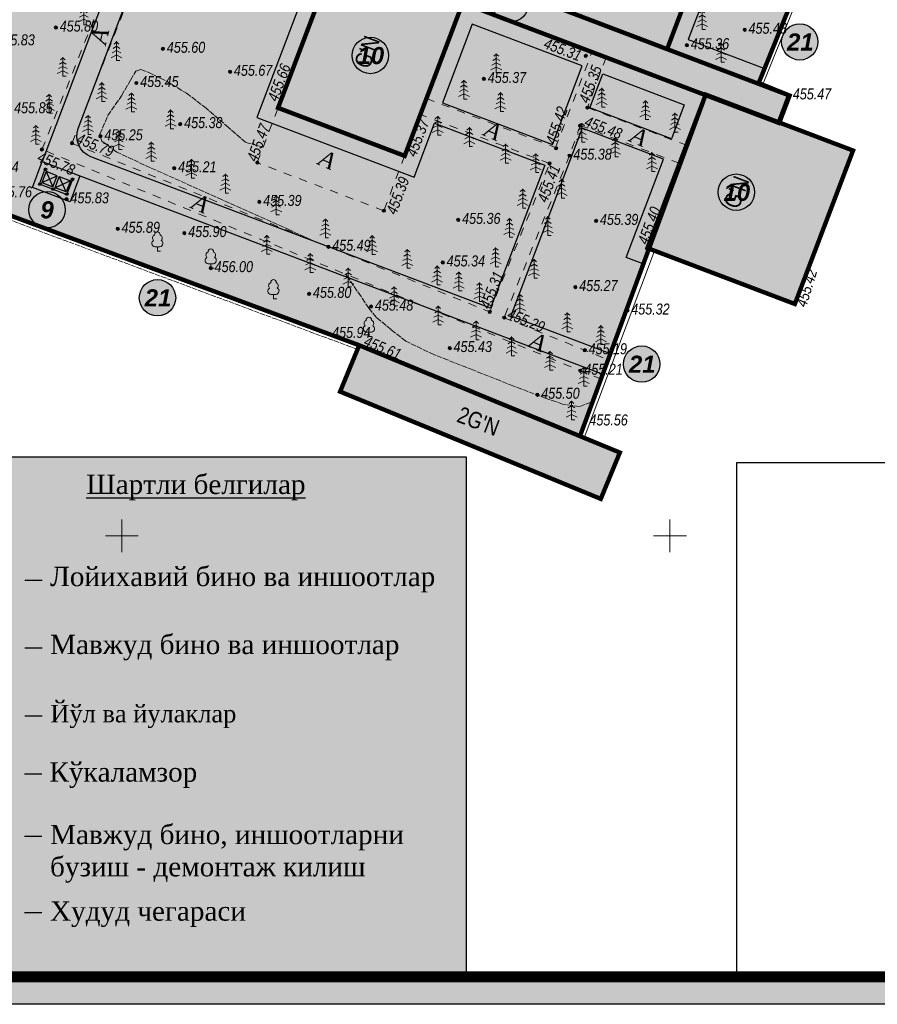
# Model space of a CAD drawing. Extents: x 398198 to 398512, y 4213857 to 4214102.
# Tile 1 of 27: x 398241 to 398319, y 4213857 to 4213947. Entities that reach past the tile are written whole.
import ezdxf
from ezdxf.enums import TextEntityAlignment as Align

# ---------------------------------------------------------------- set-up
doc = ezdxf.new("R2010")
doc.units = 0
doc.header["$LTSCALE"] = 0.5
doc.header["$MEASUREMENT"] = 0
for name, pattern in [('Build_Contour_Notresid_m1', [1, 1, 0]), ('Fence_Stone_Contour_Mr1m_m1', [1, 1, 0]), ('Footway_NotBorder_Line_m1', [3, 1.5, -1.5]), ('Relef_Horizontal_Basic_m1', [1, 1, 0]), ('ГОСТ 2.303 6', [12, 8, -1.5, 1, -1.5]), ('Штриховая', [564.4444465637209, 282.22222328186, -282.222223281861])]:
    doc.linetypes.add(name, pattern=pattern)
for name, color, linetype, lineweight in [('.', 7, 'Continuous', 15), ('_Размеры', 187, 'Continuous', 13), ('Yozuvlar', 250, 'Continuous', 18)]:
    doc.layers.add(name, color=color, linetype=linetype, lineweight=lineweight)
for name, color, linetype, lineweight, true_color in [('AUTO#_ROADS_EXIST_L', 7, 'Continuous', 15, 0x000000), ('AUTO#_ROADS_MTRAL_T', 7, 'Continuous', 15, 0x000000), ('GREEN_VGTAT_SRVEY_B', 7, 'Continuous', 15, 0x000000)]:
    doc.layers.add(name, color=color, linetype=linetype, lineweight=lineweight, true_color=true_color)
doc.layers.add('Bino', color=7, linetype='Continuous')
doc.layers.add('TREE', color=74, linetype='Continuous')
for name, color, linetype, true_color in [('BUILD_NORES_CNTUR_P', 7, 'Continuous', 0x000000), ('BUILD_NORES_TITLE_T', 7, 'Continuous', 0x000000), ('FENCE_GRDRL_#####_L', 7, 'Continuous', 0x000000), ('GEODS_POINT_GRID#_B', 7, 'Continuous', 0x000000), ('RELEF_HRZNT_BASIC_L', 7, 'Continuous', 0x000000), ('RELEF_POINT_PICKT_B', 7, 'Continuous', 0x000000), ('RELEF_POINT_PICKT_T', 7, 'Continuous', 0x000000)]:
    doc.layers.add(name, color=color, linetype=linetype, true_color=true_color)
doc.styles.add('MtXpl_Times_New_Roma', font='times.ttf')
doc.styles.add('БМ-431 (Times New Roman К)', font='timesi.ttf', dxfattribs={"height": 1})
doc.styles.add('Д-431 (Arial Narrow К)', font='ARIALNI.TTF', dxfattribs={"height": 1})
doc.styles.add('Р-131 (Arial Narrow)', font='ARIALN.TTF', dxfattribs={"height": 1})
doc.linetypes.add('Fence_Stone_Mr1m_08_m1', pattern='A,8,[1,Topography.shx,S=0.8,R=90,X=0,Y=0],0', length=8)
picture_1 = doc.add_image_def('image1.png', size_in_pixel=(2517, 1145))
pattern_1 = [(12.94967521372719, (0, 0), (0.225141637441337, 0.3595987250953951), [0.15, -0.4499999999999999]), (102.9496752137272, (0.08989968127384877, -0.05628540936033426), (-0.359598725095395, 0.225141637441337), [0.15, -0.4499999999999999])]

# ---------------------------------------------------------------- blocks, each defined once
blk = doc.blocks.new('GreenBroadleaf_m1')
at = {"layer": 'GREEN_VGTAT_SRVEY_B', "linetype": 'Continuous', "lineweight": 13, "true_color": 0xfffffe}
h = blk.add_hatch(color=7, dxfattribs=at)
h.dxf.hatch_style = 1
edge = h.paths.add_edge_path()
edge.add_line((-0.4761904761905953, 0.7999999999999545), (0.4761904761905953, 0.7999999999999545))
edge.add_arc((0.406312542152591, 1.407963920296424), 0.6119665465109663, 276.5566696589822, 421.5804886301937)
edge.add_arc((0.2768548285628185, 2.37654374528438), 0.601836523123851, 314.3499425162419, 428.7547873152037)
edge.add_arc((-0.0025463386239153, 2.998763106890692), 0.5012433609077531, 352.9771317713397, 449.7089336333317)
edge.add_arc((0.0025463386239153, 2.998763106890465), 0.5012433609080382, 90.29106636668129, 187.0228682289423)
edge.add_arc((-0.2768548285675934, 2.37654374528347), 0.60183652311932, 111.2452126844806, 225.6500574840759)
edge.add_arc((-0.4063125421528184, 1.407963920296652), 0.6119665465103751, 118.41951136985, 263.4433303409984)
at = {"layer": 'GREEN_VGTAT_SRVEY_B', "color": 18, "linetype": 'Continuous', "lineweight": 13, "true_color": 0x000000}
blk.add_line((-0.4761904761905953, 0.7999999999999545), (0.4761904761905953, 0.7999999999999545), dxfattribs=at)
blk.add_lwpolyline([(0, 0.7999999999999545), (0, 0), (0.6000000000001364, 0)], dxfattribs=at)
for centre, radius, start, end in [((-0.4063125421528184, 1.407963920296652), 0.6119665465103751, 118.41951136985, 263.4433303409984), ((-0.2768548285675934, 2.37654374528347), 0.60183652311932, 111.2452126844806, 225.6500574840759), ((0.0025463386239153, 2.998763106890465), 0.5012433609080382, 90.29106636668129, 187.0228682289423), ((-0.0025463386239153, 2.998763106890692), 0.5012433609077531, 352.9771317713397, 89.7089336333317), ((0.406312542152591, 1.407963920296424), 0.6119665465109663, 276.5566696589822, 61.58048863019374), ((0.2768548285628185, 2.37654374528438), 0.601836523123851, 314.3499425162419, 68.75478731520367)]:
    blk.add_arc(centre, radius, start, end, dxfattribs=at)
blk = doc.blocks.new('GreenSpruce_m1')
at = {"layer": 'GREEN_VGTAT_SRVEY_B', "color": 18, "linetype": 'Continuous', "lineweight": 13, "true_color": 0x000000, "flags": 128}
for points in [[(-0.8000000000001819, 1.400000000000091), (0, 1.800000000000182), (0.8000000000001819, 1.400000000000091)], [(-0.62222222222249, 2.200000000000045), (0, 2.600000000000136), (0.62222222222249, 2.200000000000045)], [(-0.4444444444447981, 3.000000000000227), (0, 3.400000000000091), (0.4444444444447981, 3.000000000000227)], [(0, 3.5), (0, 0), (0.5999999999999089, 0)], [(-1, 0.5), (0, 1), (1, 0.5)]]:
    blk.add_lwpolyline(points, dxfattribs=at)
blk = doc.blocks.new('CrossCoord_m1')
at = {"layer": 'GEODS_POINT_GRID#_B', "color": 3, "lineweight": 20, "true_color": 0x00ff00, "flags": 128}
for points in [[(0, 3), (0, -3)], [(-3, 0), (3, 0)]]:
    blk.add_lwpolyline(points, dxfattribs=at)
blk = doc.blocks.new('PointHight_m1')
at = {"layer": 'RELEF_POINT_PICKT_B', "linetype": 'Continuous', "lineweight": 15, "true_color": 0x000000}
h = blk.add_hatch(color=18, dxfattribs=at)
edge = h.paths.add_edge_path()
edge.add_arc((8.94147e-11, 2.024967e-10), 0.3, 0, 360)
at = {"layer": 'RELEF_POINT_PICKT_B', "color": 18, "linetype": 'Continuous', "lineweight": 15, "true_color": 0x000000}
blk.add_circle((8.94147e-11, 2.024967e-10), 0.3, dxfattribs=at)
blk.add_point((8.94147e-11, 2.024967e-10), dxfattribs=at)
blk = doc.blocks.new('wdqwqwwq')
at = {"layer": 'AUTO#_ROADS_EXIST_L', "color": 18, "linetype": 'Footway_NotBorder_Line_m1', "lineweight": 15, "true_color": 0x000000}
for points, elevation in [([(398293.7512164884, 4213914.284584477), (398242.71, 4213935.260001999), (398260.5300000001, 4213979.879997), (398261.8613283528, 4213983.54934047)], 455.213), ([(398275.7967601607, 4213934.667715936), (398275.7967601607, 4213934.667715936), (398273.9, 4213929.669998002), (398262.3532398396, 4213934.052285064), (398264.2500000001, 4213939.050003)], 455.3869999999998)]:
    blk.add_lwpolyline(points, dxfattribs=dict(at, elevation=elevation))
for points in [[(398256.669208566, 4213964.509025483), (398245.45, 4213935.820000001), (398283.5557223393, 4213920.440864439), (398289.02, 4213933.980003), (398277.233479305, 4213938.45328524), (398277.7819100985, 4213939.898329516), (398289.5684307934, 4213935.425047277), (398292.8749251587, 4213944.137232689)], [(398294.1724857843, 4213943.644775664), (398292.47, 4213939.070000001), (398301.5096515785, 4213935.639223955)], [(398300.8858169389, 4213933.995500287), (398291.81, 4213937.440002), (398290.8400000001, 4213934.690002), (398290.8400000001, 4213934.690002)], [(398290.8400000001, 4213934.690002), (398284.8743819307, 4213919.908664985), (398294.4199352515, 4213916.056163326)]]:
    blk.add_lwpolyline(points, dxfattribs=at)
at = {"layer": 'BUILD_NORES_CNTUR_P', "color": 18, "linetype": 'Build_Contour_Notresid_m1', "lineweight": 13, "true_color": 0x000000, "flags": 128}
for points in [[(398287.9675645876, 4213948.882054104), (398293.7194670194, 4213964.037573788), (398305.4944482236, 4213959.568671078), (398299.7425457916, 4213944.413151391)], [(398259.8, 4213956.690002), (398260.7561962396, 4213959.209455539), (398310.8625541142, 4213940.19282743), (398309.9063578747, 4213937.673373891)], [(398264.2500000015, 4213939.050002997), (398275.8000000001, 4213934.669998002), (398281.0884044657, 4213948.610514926), (398269.541644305, 4213952.992801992)], [(398269.9106844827, 4213913.163977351), (398293.6919567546, 4213903.376252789), (398295.431272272, 4213907.602274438), (398271.65, 4213917.379997)]]:
    blk.add_lwpolyline(points, close=True, dxfattribs=at)
at = {"layer": 'BUILD_NORES_CNTUR_P', "color": 18, "linetype": 'Build_Contour_Notresid_m1', "lineweight": 13, "true_color": 0x000000, "elevation": 455.402}
blk.add_lwpolyline([(398303.2637495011, 4213940.261045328), (398316.7085857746, 4213935.158390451), (398311.3948362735, 4213921.157347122), (398297.95, 4213926.260001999)], close=True, dxfattribs=at)
at = {"layer": 'FENCE_GRDRL_#####_L', "color": 18, "linetype": 'Fence_Stone_Contour_Mr1m_m1', "lineweight": 13, "true_color": 0x000000}
for points, elevation in [([(398308.0724770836, 4213941.251732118), (398314.41, 4213956.93), (398323.68, 4213978.889998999), (398341.7079970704, 4213971.279819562)], 455.484), ([(398291.7939270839, 4213909.099306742), (398298.2312864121, 4213926.153246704)], 455.56)]:
    blk.add_lwpolyline(points, dxfattribs=dict(at, elevation=elevation))
at = {"layer": 'FENCE_GRDRL_#####_L', "color": 18, "linetype": 'Fence_Stone_Mr1m_08_m1', "lineweight": 13, "true_color": 0x000000}
for points, elevation in [([(398308.4465351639, 4213941.10976763), (398314.7797016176, 4213956.777258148), (398323.8929515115, 4213978.365926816), (398341.5524367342, 4213970.911307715)], 455.484), ([(398292.1681539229, 4213908.958047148), (398298.6055132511, 4213926.011987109)], 455.56)]:
    blk.add_lwpolyline(points, dxfattribs=dict(at, elevation=elevation))
at = {"layer": 'FENCE_GRDRL_#####_L', "color": 18, "linetype": 'Fence_Stone_Contour_Mr1m_m1', "lineweight": 13, "true_color": 0x000000}
blk.add_lwpolyline([(398271.4973594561, 4213917.010003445), (398232.8313385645, 4213931.406967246), (398233.443704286, 4213933.10565326)], dxfattribs=at)
at = {"layer": 'FENCE_GRDRL_#####_L', "color": 18, "linetype": 'Fence_Stone_Mr1m_08_m1', "lineweight": 13, "true_color": 0x000000}
blk.add_lwpolyline([(398271.65, 4213917.379997), (398233.3418769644, 4213931.64370058), (398233.82, 4213932.970001)], dxfattribs=at)
at = {"layer": 'RELEF_HRZNT_BASIC_L', "color": 34, "linetype": 'Relef_Horizontal_Basic_m1', "lineweight": 15, "true_color": 0xa55200, "elevation": 455.4999999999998}
for points in [[(398267.2771633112, 4213927.010748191), (398265.3, 4213927.919998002), (398259.15, 4213930.669998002), (398252.62, 4213933.580002), (398249.5300000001, 4213935.019996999), (398248.1700000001, 4213936.019996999), (398248.01, 4213936.440002), (398248, 4213936.639998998), (398248.72, 4213938.339995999), (398249.97, 4213940.160004), (398250.79, 4213941.570000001), (398251.27, 4213942.389998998), (398251.7400000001, 4213942.559998), (398252.39, 4213942.300002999), (398252.9, 4213942.050002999), (398253.5100000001, 4213941.760001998), (398254.16, 4213941.43), (398254.54, 4213941.220001), (398255.89, 4213940.379997), (398257.55, 4213939.129997), (398259.5600000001, 4213937.419998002), (398261.31, 4213935.889998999), (398262.8891597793, 4213935.464364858)], [(398293.0067038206, 4213912.312211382), (398292.81, 4213912.199997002), (398291.72, 4213911.790001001), (398290.21, 4213912.029999), (398288.72, 4213912.529998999), (398285.68, 4213913.690002), (398282.0200000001, 4213915.139998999), (398278.46, 4213916.540001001), (398275.92, 4213917.760001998), (398274.5600000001, 4213918.820000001), (398273.23, 4213919.93), (398272.77, 4213920.480003), (398272.5300000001, 4213920.769997), (398271.82, 4213921.839995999), (398270.5900000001, 4213923.629997), (398270.4252184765, 4213923.87041689)]]:
    blk.add_lwpolyline(points, dxfattribs=at)
at = {"layer": 'GEODS_POINT_GRID#_B', "color": 3, "true_color": 0x00ff00, "xscale": 0.5, "yscale": 0.5, "zscale": 0.5}
for p in [(398250, 4213900), (398300, 4213900)]:
    blk.add_blockref('CrossCoord_m1', p, dxfattribs=at)
at = {"layer": 'GREEN_VGTAT_SRVEY_B', "color": 18, "true_color": 0x000000, "xscale": 0.5, "yscale": 0.5, "zscale": 0.5}
for name, p in [('GreenSpruce_m1', (398246.5369926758, 4213946.635479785)), ('GreenSpruce_m1', (398302.9385167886, 4213946.213976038)), ('GreenSpruce_m1', (398249.5091707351, 4213943.375345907)), ('GreenSpruce_m1', (398304.6642785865, 4213943.216284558)), ('GreenSpruce_m1', (398244.610409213, 4213941.929835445)), ('GreenSpruce_m1', (398284.1605911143, 4213942.25756773)), ('GreenSpruce_m1', (398248.1665844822, 4213939.635162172)), ('GreenSpruce_m1', (398281.2050638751, 4213939.842477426)), ('GreenSpruce_m1', (398293.7770082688, 4213939.117509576)), ('GreenSpruce_m1', (398243.3591703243, 4213938.560059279)), ('GreenSpruce_m1', (398250.8687219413, 4213938.686672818)), ('GreenSpruce_m1', (398284.5373680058, 4213938.720126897)), ('GreenSpruce_m1', (398297.7691948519, 4213937.978264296)), ('GreenSpruce_m1', (398246.9128976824, 4213936.632886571)), ('GreenSpruce_m1', (398254.4444382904, 4213937.136822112)), ('GreenSpruce_m1', (398278.8190013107, 4213936.548353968)), ('GreenSpruce_m1', (398300.4578068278, 4213936.839024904)), ('GreenSpruce_m1', (398242.1526290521, 4213935.725877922)), ('GreenSpruce_m1', (398281.7033841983, 4213935.529496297)), ('GreenSpruce_m1', (398291.9717978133, 4213935.918887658)), ('GreenSpruce_m1', (398249.7183896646, 4213935.244933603)), ('GreenSpruce_m1', (398252.6829648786, 4213934.193386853)), ('GreenSpruce_m1', (398285.0098768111, 4213934.018778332)), ('GreenSpruce_m1', (398294.9945651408, 4213934.581848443)), ('GreenSpruce_m1', (398287.7535667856, 4213933.140457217)), ('GreenSpruce_m1', (398298.3627822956, 4213933.244815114)), ('GreenSpruce_m1', (398256.3505243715, 4213932.625217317)), ('GreenSpruce_m1', (398259.4411205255, 4213931.281710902)), ('GreenSpruce_m1', (398290.1141276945, 4213930.814201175)), ('GreenSpruce_m1', (398264.084420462, 4213929.303341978)), ('GreenSpruce_m1', (398286.5686074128, 4213929.906292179)), ('GreenSpruce_m1', (398268.5653991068, 4213927.18347142)), ('GreenSpruce_m1', (398285.3601914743, 4213927.250308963)), ('GreenSpruce_m1', (398288.8618507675, 4213927.406916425)), ('GreenBroadleaf_m1', (398253.2380054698, 4213925.984997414)), ('GreenSpruce_m1', (398263.222600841, 4213925.691601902)), ('GreenSpruce_m1', (398272.83021791, 4213925.672653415)), ('GreenBroadleaf_m1', (398258.11, 4213924.43)), ('GreenSpruce_m1', (398267.1917801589, 4213924.029125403)), ('GreenSpruce_m1', (398276.0406222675, 4213924.411519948)), ('GreenSpruce_m1', (398284.0948538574, 4213924.560247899)), ('GreenSpruce_m1', (398287.6094344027, 4213923.504317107)), ('GreenSpruce_m1', (398270.6488038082, 4213922.707662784)), ('GreenSpruce_m1', (398278.7621416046, 4213922.90934057)), ('GreenSpruce_m1', (398280.7319353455, 4213922.349248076)), ('GreenBroadleaf_m1', (398263.8308602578, 4213921.637750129)), ('GreenSpruce_m1', (398282.6162226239, 4213921.370823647)), ('GreenSpruce_m1', (398274.8313697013, 4213921.00255808)), ('GreenSpruce_m1', (398286.313962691, 4213920.312686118)), ('GreenSpruce_m1', (398278.8546044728, 4213919.244750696)), ('GreenSpruce_m1', (398290.6322017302, 4213918.630607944)), ('GreenBroadleaf_m1', (398272.5362981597, 4213918.198464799)), ('GreenSpruce_m1', (398282.311612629, 4213917.880665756)), ('GreenSpruce_m1', (398293.6981483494, 4213917.466094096)), ('GreenSpruce_m1', (398285.5552497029, 4213916.431324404)), ('GreenSpruce_m1', (398289.0549413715, 4213915.10986767)), ('GreenSpruce_m1', (398292.1349557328, 4213913.649951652)), ('GreenSpruce_m1', (398291.0252928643, 4213910.580762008))]:
    blk.add_blockref(name, p, dxfattribs=at)
at = {"layer": 'RELEF_POINT_PICKT_B', "color": 18, "true_color": 0x000000, "xscale": 0.5, "yscale": 0.5, "zscale": 0.5}
for p in [(398243.98, 4213946.379997, 455.8019999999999), (398306.82, 4213946.179999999, 455.426), (398253.75, 4213944.440001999, 455.6), (398301.55, 4213944.769997, 455.364), (398292.32, 4213943.790001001, 455.3099999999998), (398259.87, 4213942.339995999, 455.6729999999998), (398283.0300000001, 4213941.690002, 455.365), (398251.3200000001, 4213941.320000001, 455.448), (398310.86, 4213940.190001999, 455.47), (398264.25, 4213939.050002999, 455.658), (398292.47, 4213939.070000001, 455.353), (398255.33, 4213937.570000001, 455.378), (398291.81, 4213937.440001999, 455.48), (398248.05, 4213936.459999, 455.2519999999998), (398245.45, 4213935.820000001, 455.794), (398289.61, 4213935.360001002, 455.419), (398242.7100000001, 4213935.260001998, 455.7799999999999), (398275.8, 4213934.669998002, 455.3719999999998), (398290.8400000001, 4213934.690002, 455.3819999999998), (398254.7800000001, 4213933.540001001, 455.2109999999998), (398262.36, 4213934.059998, 455.4719999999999), (398289.0200000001, 4213933.980003, 455.405), (398244.9600000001, 4213930.709998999, 455.827), (398262.54, 4213930.470001, 455.3889999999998), (398273.9, 4213929.669998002, 455.3869999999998), (398280.69, 4213928.830001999, 455.3619999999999), (398293.26, 4213928.739998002, 455.3859999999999), (398249.62, 4213928.019996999, 455.891), (398255.7000000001, 4213927.629997, 455.9), (398268.8400000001, 4213926.379996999, 455.494), (398297.9500000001, 4213926.260001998, 455.402), (398279.2800000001, 4213924.949997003, 455.338), (398258.11, 4213924.43, 455.9989999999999), (398267.0800000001, 4213922.080001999, 455.7999999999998), (398291.3700000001, 4213922.699997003, 455.269), (398311.39, 4213921.160004, 455.42), (398272.73, 4213920.919998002, 455.4819999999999), (398283.56, 4213920.429999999, 455.3049999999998), (398296.12, 4213920.559998, 455.32), (398284.89, 4213919.910003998, 455.2869999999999), (398268.83, 4213918.429999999, 455.9409999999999), (398271.65, 4213917.389998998, 455.604), (398279.91, 4213917.139998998, 455.429), (398292.23, 4213916.940002, 455.193), (398291.8400000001, 4213915.070000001, 455.213), (398287.91, 4213912.879997, 455.496), (398292.3, 4213910.440002, 455.56)]:
    blk.add_blockref('PointHight_m1', p, dxfattribs=at)
at = {"layer": 'AUTO#_ROADS_MTRAL_T', "color": 18, "true_color": 0x000000, "style": 'БМ-431 (Times New Roman К)'}
for rotation, p in [(76.56717259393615, (398248.6977301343, 4213945.418637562)), (336.7142930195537, (398283.5525098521, 4213936.28112756, -455.213)), (336.7142930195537, (398296.8731941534, 4213935.744465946, -455.213)), (336.7142930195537, (398268.4383087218, 4213933.637716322, -455.213)), (336.7142930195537, (398256.8751843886, 4213929.653212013)), (336.7142930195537, (398287.6490477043, 4213917.006675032))]:
    blk.add_text('A', height=1.5, rotation=rotation, dxfattribs=at).set_placement(p, align=Align.CENTER)
at = {"layer": 'BUILD_NORES_TITLE_T', "color": 18, "true_color": 0x000000, "style": 'Р-131 (Arial Narrow)'}
for s, rotation, p in [("G'N", 69.21698155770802, (398272.3576233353, 4213944.148068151, 455.3869999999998)), ("G'N", 69.21698155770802, (398306.0576233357, 4213931.358067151, 455.601)), ("2G'N", 339.2169815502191, (398282.5251530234, 4213910.462940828, 455.604))]:
    blk.add_text(s, height=1.5, rotation=rotation, dxfattribs=at).set_placement(p, align=Align.MIDDLE)
at = {"layer": 'RELEF_POINT_PICKT_T', "color": 18, "true_color": 0x000000, "style": 'Д-431 (Arial Narrow К)'}
for s, p in [('455.80', (398244.33, 4213946.514996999, 455.8019999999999)), ('455.43', (398307.17, 4213946.314999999, 455.426)), ('455.83', (398238.55, 4213945.255002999, 455.83)), ('455.36', (398301.9, 4213944.904996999, 455.364)), ('455.60', (398254.1, 4213944.575002, 455.6)), ('455.67', (398260.22, 4213942.474996, 455.6729999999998)), ('455.45', (398251.67, 4213941.455, 455.448)), ('455.37', (398283.38, 4213941.825002, 455.365)), ('455.47', (398311.2099999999, 4213940.325002, 455.47)), ('455.85', (398240.17, 4213939.064999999, 455.846)), ('455.38', (398255.6800000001, 4213937.705, 455.378)), ('455.25', (398248.4, 4213936.594998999, 455.2519999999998)), ('455.38', (398291.19, 4213934.825002, 455.3819999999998)), ('456.04', (398237.0900000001, 4213933.685003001, 456.038)), ('455.21', (398255.13, 4213933.675000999, 455.2109999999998)), ('455.76', (398238.3, 4213931.395001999, 455.7559999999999)), ('455.83', (398245.31, 4213930.844998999, 455.827)), ('455.39', (398262.89, 4213930.605000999, 455.3889999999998)), ('455.36', (398281.04, 4213928.965001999, 455.3619999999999)), ('455.39', (398293.61, 4213928.874998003, 455.3859999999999)), ('455.89', (398249.97, 4213928.154996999, 455.891)), ('455.90', (398256.05, 4213927.764996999, 455.9)), ('455.49', (398269.1900000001, 4213926.514996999, 455.494)), ('455.34', (398279.63, 4213925.084997, 455.338)), ('456.00', (398258.46, 4213924.565000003, 455.9989999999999)), ('455.27', (398291.72, 4213922.834997, 455.269)), ('455.80', (398267.43, 4213922.215001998, 455.7999999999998)), ('455.48', (398273.08, 4213921.054998, 455.4819999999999)), ('455.32', (398296.47, 4213920.694998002, 455.32)), ('455.94', (398269.18, 4213918.564999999, 455.9409999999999)), ('455.43', (398280.2599999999, 4213917.274998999, 455.429)), ('455.19', (398292.58, 4213917.075001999, 455.193)), ('455.21', (398292.19, 4213915.205, 455.213)), ('455.50', (398288.26, 4213913.014997, 455.496)), ('455.56', (398292.65, 4213910.575002, 455.56))]:
    blk.add_text(s, height=1, dxfattribs=at).set_placement(p, align=Align.MIDDLE_LEFT)
for s, rotation, p in [('455.31', 339.2169815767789, (398288.5846276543, 4213944.999516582, 455.3099999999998)), ('455.66', 69.2169815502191, (398263.7155804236, 4213939.725581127, 455.658)), ('455.35', 69.2169815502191, (398292.1100450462, 4213939.573839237, 455.353)), ('455.42', 71.3749684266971, (398289.1035943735, 4213935.789826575, 455.419)), ('455.47', 69.32116311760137, (398261.8281502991, 4213934.242321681, 455.4719999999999)), ('455.37', 69.2169815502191, (398276.3609187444, 4213934.684597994, 455.3719999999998)), ('455.48', 339.216981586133, (398292.2938520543, 4213937.874134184, 455.48)), ('455.79', 338.0214288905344, (398245.9469687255, 4213936.325511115, 455.794)), ('455.78', 337.6597600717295, (398242.3955551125, 4213934.653561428, 455.7799999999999)), ('455.41', 69.2169815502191, (398288.3238716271, 4213930.513206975, 455.405)), ('455.39', 69.2169815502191, (398274.5474621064, 4213929.411586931, 455.3869999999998)), ('455.40', 69.2169815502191, (398297.4849173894, 4213926.675847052, 455.402)), ('455.42', 73.01386707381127, (398311.9534942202, 4213920.949044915, 455.42)), ('455.31', 68.24378962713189, (398283.0834257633, 4213920.805108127, 455.3049999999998)), ('455.29', 337.805105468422, (398285.2650638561, 4213920.323929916, 455.2869999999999)), ('455.61', 337.6292675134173, (398272.1808226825, 4213917.843319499, 455.614))]:
    blk.add_text(s, height=1, rotation=rotation, dxfattribs=at).set_placement(p, align=Align.MIDDLE_LEFT)
blk = doc.blocks.new('dqwdqww')
at = {"color": 7, "linetype": 'Continuous', "lineweight": 30}
for p, q in [((398544.765236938, 4213745.329937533), (398545.0955313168, 4213743.838728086)), ((398544.3968324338, 4213742.742452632), (398544.0665380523, 4213744.233662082)), ((398545.6759888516, 4213744.74948), (398544.1847794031, 4213744.41918562)), ((398543.4860805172, 4213743.322910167), (398544.9772899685, 4213743.653204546))]:
    blk.add_line(p, q, dxfattribs=at)
for points in [[(398544.765236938, 4213745.329937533), (398544.1847794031, 4213744.41918562), (398545.0955313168, 4213743.838728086), (398545.6759888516, 4213744.74948), (398544.765236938, 4213745.329937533)], [(398543.4860805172, 4213743.322910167), (398544.0665380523, 4213744.233662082), (398544.9772899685, 4213743.653204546), (398544.3968324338, 4213742.742452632), (398543.4860805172, 4213743.322910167)]]:
    blk.add_lwpolyline(points, dxfattribs=at)
at = {"linetype": 'Штриховая', "lineweight": 30, "ltscale": 10}
for points in [[(398544.5265581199, 4213745.505425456), (398544.6340440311, 4213745.674026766), (398544.8026890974, 4213745.56654272), (398544.6952243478, 4213745.397927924)], [(398544.5265581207, 4213745.505425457), (398544.6340440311, 4213745.674026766), (398544.8026891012, 4213745.566542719), (398544.6952243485, 4213745.397927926)], [(398543.8278592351, 4213744.409150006), (398543.9353451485, 4213744.577751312), (398544.1039902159, 4213744.470267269), (398543.9965254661, 4213744.301652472)], [(398545.749333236, 4213744.726103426), (398545.8568191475, 4213744.894704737), (398546.0254642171, 4213744.787220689), (398545.9179994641, 4213744.618605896)], [(398543.1366115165, 4213743.278050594), (398543.2440974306, 4213743.446651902), (398543.4127424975, 4213743.339167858), (398543.3052777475, 4213743.170553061)]]:
    blk.add_lwpolyline(points, close=True, dxfattribs=at)
at = {"lineweight": 30}
for points in [[(398544.6301228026, 4213745.528357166), (398544.6569726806, 4213745.570475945), (398544.6991328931, 4213745.543605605), (398544.6722872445, 4213745.501484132)], [(398544.6301228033, 4213745.528357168), (398544.6569726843, 4213745.570475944), (398544.6991328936, 4213745.543605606), (398544.6722872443, 4213745.501484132)], [(398543.9314239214, 4213744.432081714), (398543.9582737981, 4213744.474200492), (398544.000434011, 4213744.447330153), (398543.9735883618, 4213744.405208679)], [(398545.85289792, 4213744.749035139), (398545.8797477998, 4213744.791153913), (398545.9219080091, 4213744.764283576), (398545.8950623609, 4213744.722162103)], [(398543.2401762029, 4213743.300982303), (398543.2670260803, 4213743.343101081), (398543.3091862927, 4213743.316230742), (398543.2823406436, 4213743.274109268)], [(398544.4629449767, 4213742.521664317), (398544.4897948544, 4213742.563783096), (398544.531955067, 4213742.536912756), (398544.5051094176, 4213742.494791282)]]:
    blk.add_lwpolyline(points, close=True, dxfattribs=at)
at = {"color": 7, "linetype": 'Штриховая', "lineweight": 30, "ltscale": 10}
blk.add_lwpolyline([(398544.3593802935, 4213742.498732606), (398544.4668662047, 4213742.667333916), (398544.6355112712, 4213742.55984987), (398544.5280465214, 4213742.391235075)], close=True, dxfattribs=at)
at = {"layer": '_Размеры', "color": 7, "lineweight": 30}
for p, q in [((398544.6512050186, 4213745.514920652), (398543.2401762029, 4213743.300982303)), ((398544.6569726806, 4213745.570475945), (398545.9219058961, 4213744.764284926)), ((398543.2401762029, 4213743.300982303), (398544.5051094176, 4213742.494791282))]:
    blk.add_line(p, q, dxfattribs=at)
blk = doc.blocks.new('ЦЕППП3П')
at = {"layer": '.', "linetype": 'ByBlock', "lineweight": 30, "true_color": 0xffffff}
h = blk.add_hatch(color=7, dxfattribs=at)
h.dxf.hatch_style = 1
edge = h.paths.add_edge_path()
edge.add_arc((45296.4496340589, 54957.09264077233), 1.274023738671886, 0, 360)
at = {"color": 0, "linetype": 'ByBlock', "lineweight": 25}
blk.add_circle((45296.4496340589, 54957.09264077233), 1.274023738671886, dxfattribs=at)

msp = doc.modelspace()

# ---------------------------------------------------------------- hatches: boundary and pattern name
at = {"linetype": 'ByBlock', "lineweight": 30}
h = msp.add_hatch(color=31, dxfattribs=at)
h.dxf.hatch_style = 1
h.paths.add_polyline_path([(398269.9106844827, 4213913.163977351), (398293.6919567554, 4213903.376252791), (398295.431272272, 4213907.602274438), (398271.6499999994, 4213917.389998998)])
h.paths.add_polyline_path([(398233.8200000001, 4213932.970001), (398238.2099531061, 4213945.147612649), (398234.7921582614, 4213946.37970639), (398230.4022051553, 4213934.202094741)])
h.paths.add_polyline_path([(398238.2099531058, 4213945.147612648), (398239.5553482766, 4213948.879702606), (398230.0994347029, 4213952.288500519), (398228.754039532, 4213948.55641056)])
h.paths.add_polyline_path([(398241.29, 4213955.940002), (398249.2019903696, 4213975.970989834), (398245.1450695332, 4213977.573422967), (398237.2330791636, 4213957.542435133)])
h = msp.add_hatch(color=31, dxfattribs=at)
h.dxf.hatch_style = 1
h.paths.add_polyline_path([(398269.6168282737, 4213955.846621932), (398257.8417564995, 4213960.311978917), (398263.5900000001, 4213975.470001), (398275.3650717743, 4213971.004644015)])
h.paths.add_polyline_path([(398299.7425457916, 4213944.413151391), (398287.9700674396, 4213948.877524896), (398293.72, 4213964.040001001), (398305.492478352, 4213959.575627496)])
h.paths.add_polyline_path([(398259.8, 4213956.690002), (398309.9120784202, 4213937.686438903), (398310.8625541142, 4213940.19282743), (398260.750475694, 4213959.196390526)])
h.paths.add_polyline_path([(398264.2500000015, 4213939.050002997), (398275.8016302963, 4213934.66937976), (398281.0884044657, 4213948.610514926), (398269.5367741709, 4213952.991138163)])
h.paths.add_polyline_path([(398297.95, 4213926.260001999), (398303.2637495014, 4213940.261045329), (398316.7085857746, 4213935.158390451), (398311.3948362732, 4213921.157347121)])
at = {"layer": 'Bino', "lineweight": 15, "ltscale": 0.1}
h = msp.add_hatch(color=254, dxfattribs=at)
h.dxf.hatch_style = 1
h.paths.add_polyline_path([(398233.3418769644, 4213931.64370058), (398271.65, 4213917.379997), (398291.7939270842, 4213909.099306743), (398303.2422295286, 4213940.202578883), (398309.986167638, 4213937.70971789), (398310.86, 4213940.190001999), (398308.0969150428, 4213941.312188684), (398323.5164050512, 4213978.502453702), (398345.4245986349, 4213969.254322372), (398358.0673947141, 4213996.879560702), (398377.2478456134, 4213987.182764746), (398382.6619580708, 4213997.891984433), (398269.8519859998, 4214054.923765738), (398264.4378735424, 4214044.214546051), (398272.9500000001, 4214039.910004), (398267.4900000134, 4214024.120003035), (398249.1699997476, 4213975.88999836), (398241.7099997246, 4213955.81999926), (398239.5553482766, 4213948.879702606)])
at = {"layer": 'TREE', "lineweight": 0}
h = msp.add_hatch(dxfattribs=at)
h.set_pattern_fill('CROSS', color=256, scale=1.2, angle=12.94967521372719)
h.set_pattern_definition(pattern_1)
edge = h.paths.add_edge_path()
edge.add_line((398280.1392132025, 4214036.275552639), (398277.3450841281, 4214028.910737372))
edge.add_arc((398275.4751377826, 4214029.620174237), 2.000000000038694, 249.2238112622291, 339.2238112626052, ccw=False)
edge.add_line((398274.7657009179, 4214027.750227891), (398273.0501396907, 4214028.401092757))
edge.add_line((398273.0501396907, 4214028.401092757), (398260.6420888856, 4213995.695731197))
edge.add_line((398260.6420888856, 4213995.695731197), (398263.5297428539, 4213994.600187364))
edge.add_arc((398262.8203059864, 4213992.73024102), 1.999999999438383, -20.776188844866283, 69.22381116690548, ccw=False)
edge.add_line((398264.6902523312, 4213992.020804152), (398242.7330388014, 4213934.14558921))
edge.add_line((398242.7330388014, 4213934.14558921), (398293.8716528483, 4213914.744167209))
edge.add_line((398293.8716528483, 4213914.744167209), (398291.7939270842, 4213909.099306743))
edge.add_line((398291.7939270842, 4213909.099306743), (398271.6604603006, 4213917.40535228))
edge.add_line((398271.6604603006, 4213917.40535228), (398233.3418769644, 4213931.64370058))
edge.add_line((398233.3418769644, 4213931.64370058), (398239.5553482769, 4213948.879702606))
edge.add_line((398239.5553482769, 4213948.879702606), (398241.7100000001, 4213955.820000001))
edge.add_line((398241.7100000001, 4213955.820000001), (398249.2250411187, 4213976.029535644))
edge.add_line((398249.2250411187, 4213976.029535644), (398267.4900000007, 4214024.120003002))
edge.add_line((398267.4900000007, 4214024.120003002), (398272.9500000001, 4214039.910004))
edge.add_line((398272.9500000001, 4214039.910004), (398280.1392132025, 4214036.275552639))
h.paths.add_polyline_path([(398241.8373765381, 4213931.784786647), (398242.7330388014, 4213934.14558921), (398246.1693559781, 4213932.841888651), (398245.2736937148, 4213930.481086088)], flags=16)
h.paths.add_polyline_path([(398257.9193903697, 4213974.174045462), (398264.690252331, 4213992.020804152), (398260.6698677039, 4213993.546093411), (398259.1446236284, 4213989.525827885), (398257.5551692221, 4213990.128849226), (398252.4063211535, 4213976.557423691)], flags=17)
h.paths.add_polyline_path([(398274.2780585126, 4214036.98576099), (398277.9244538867, 4214035.602359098), (398276.5410519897, 4214031.95596373), (398272.8946566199, 4214033.33936562)], flags=16)
h = msp.add_hatch(dxfattribs=at)
h.set_pattern_fill('CROSS', color=256, scale=1.2, angle=12.94967521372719)
h.set_pattern_definition(pattern_1)
edge = h.paths.add_edge_path()
edge.add_line((398301.6758346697, 4213945.280861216), (398308.6344574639, 4213942.642003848))
edge.add_line((398308.6344574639, 4213942.642003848), (398311.73, 4213950.300002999))
edge.add_line((398311.73, 4213950.300002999), (398314.41, 4213956.93))
edge.add_line((398314.41, 4213956.93), (398323.68, 4213978.889998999))
edge.add_line((398323.68, 4213978.889998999), (398345.5878597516, 4213969.642008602))
edge.add_line((398345.5878597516, 4213969.642008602), (398346.1391770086, 4213970.951188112))
edge.add_line((398346.1391770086, 4213970.951188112), (398341.2215865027, 4213972.816867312))
edge.add_line((398341.2215865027, 4213972.816867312), (398341.7536641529, 4213974.21932707))
edge.add_line((398341.7536641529, 4213974.21932707), (398314.5715992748, 4213984.531900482))
edge.add_arc((398313.8621624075, 4213982.661954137), 2.000000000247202, 69.2238111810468, 159.2238111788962)
edge.add_line((398311.9922160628, 4213983.371391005), (398306.5371470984, 4213968.992822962))
edge.add_arc((398308.407093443, 4213968.283386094), 2.000000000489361, 159.2238111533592, 249.2238111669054)
edge.add_line((398307.6976565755, 4213966.41343975), (398315.0422159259, 4213963.626995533))
edge.add_line((398315.0422159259, 4213963.626995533), (398310.4306616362, 4213951.529201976))
edge.add_line((398310.4306616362, 4213951.529201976), (398304.8481516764, 4213953.646208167))
edge.add_line((398304.8481516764, 4213953.646208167), (398301.6758346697, 4213945.280861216))
h = msp.add_hatch(dxfattribs=at)
h.set_pattern_fill('CROSS', color=256, scale=1.2, angle=12.94967521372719)
h.set_pattern_definition(pattern_1)
edge = h.paths.add_edge_path()
edge.add_line((398278.5078901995, 4213937.648353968), (398288.5723445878, 4213933.836409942))
edge.add_line((398288.5723445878, 4213933.836409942), (398283.6165831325, 4213920.773925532))
edge.add_line((398283.6165831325, 4213920.773925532), (398247.1823683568, 4213934.596661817))
edge.add_arc((398247.8918052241, 4213936.466608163), 2.000000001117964, 159.2238112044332, 249.2238111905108, ccw=False)
edge.add_line((398246.0218588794, 4213937.176045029), (398256.4266070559, 4213964.601065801))
edge.add_line((398256.4266070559, 4213964.601065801), (398257.6832396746, 4213964.124313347))
edge.add_line((398257.6832396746, 4213964.124313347), (398255.9073466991, 4213959.441313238))
edge.add_line((398255.9073466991, 4213959.441313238), (398258.82022356, 4213958.336688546))
edge.add_line((398258.82022356, 4213958.336688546), (398257.8655901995, 4213955.819336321))
edge.add_line((398257.8655901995, 4213955.819336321), (398267.6037905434, 4213952.126404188))
edge.add_line((398267.6037905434, 4213952.126404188), (398262.315590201, 4213938.181508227))
edge.add_line((398262.315590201, 4213938.181508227), (398276.6722959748, 4213932.734969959))
edge.add_line((398276.6722959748, 4213932.734969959), (398278.5078901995, 4213937.648353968))
h = msp.add_hatch(dxfattribs=at)
h.set_pattern_fill('CROSS', color=256, scale=1.2, angle=12.94967521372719)
h.set_pattern_definition(pattern_1)
h.paths.add_polyline_path([(398292.6932773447, 4213939.060163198), (398293.8708418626, 4213942.16538116), (398301.3104933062, 4213939.341845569), (398300.1328100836, 4213936.237687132)])
h.paths.add_polyline_path([(398285.4865294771, 4213920.064488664), (398294.6243498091, 4213916.597701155), (398297.7015620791, 4213924.74989379), (398296.015358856, 4213925.389850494), (398299.4224437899, 4213934.367079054), (398291.9838404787, 4213937.190216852)])
h.paths.add_polyline_path([(398279.2433596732, 4213939.51482198), (398289.2817814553, 4213935.706356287), (398292.0001959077, 4213942.874769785), (398281.9612160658, 4213946.681763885)])

# ---------------------------------------------------------------- linework, layer by layer
at = {"linetype": 'Continuous'}
msp.add_lwpolyline([(398233.3418769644, 4213931.64370058), (398271.65, 4213917.379997), (398291.7939270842, 4213909.099306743), (398303.2422295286, 4213940.202578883), (398309.986167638, 4213937.70971789), (398310.86, 4213940.190001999), (398308.0969150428, 4213941.312188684), (398323.5164050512, 4213978.502453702), (398345.4245986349, 4213969.254322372), (398358.0673947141, 4213996.879560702), (398377.2478456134, 4213987.182764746), (398382.6619580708, 4213997.891984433), (398269.8519859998, 4214054.923765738), (398264.4378735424, 4214044.214546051), (398272.9500000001, 4214039.910004), (398267.4900000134, 4214024.120003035), (398249.1699997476, 4213975.88999836), (398241.7099997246, 4213955.81999926), (398239.5553482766, 4213948.879702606)], close=True, dxfattribs=at)
for points in [[(398241.1404580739, 4213895.973553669), (398242.7361668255, 4213895.973553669)], [(398241.1404580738, 4213889.771655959), (398242.7361668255, 4213889.771655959)], [(398241.1404580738, 4213883.569758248), (398242.7361668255, 4213883.569758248)], [(398241.1104024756, 4213878.279607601), (398242.7061112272, 4213878.279607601)], [(398241.1104024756, 4213872.614707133), (398242.7061112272, 4213872.614707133)], [(398241.1104024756, 4213865.630215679), (398242.7061112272, 4213865.630215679)]]:
    msp.add_lwpolyline(points)

# ---------------------------------------------------------------- texts
at = {"color": 0, "linetype": 'ByBlock', "lineweight": 30, "char_height": 1.762908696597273, "attachment_point": 1, "style": 'MtXpl_Times_New_Roma'}
for s, insert, width in [('Лойихавий бино ва иншоотлар', (398243.4469504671, 4213897.179850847), 34.38783556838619), ('Мавжуд бино ва иншоотлар', (398243.4469504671, 4213890.977953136), 31.15912523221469), ('Кўкаламзор', (398243.3880572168, 4213879.340062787), 13.19067516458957), ('Мавжуд бино, иншоотларни \\Pбузиш - демонтаж килиш', (398243.4468302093, 4213873.638160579), 60.34943606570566), ('Худуд чегараси', (398243.4468302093, 4213866.653669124), 60.34943606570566)]:
    msp.add_mtext(s, dxfattribs=dict(at, insert=insert, width=width))
at = {"color": 0, "insert": (398243.4796057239, 4213884.581563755), "char_height": 1.594454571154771, "width": 44.03962680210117, "attachment_point": 1, "style": 'MtXpl_Times_New_Roma'}
msp.add_mtext('Йўл ва йулаклар', dxfattribs=at)

# ---------------------------------------------------------------- next in the draw order: block references
at = {"linetype": 'Continuous'}
msp.add_blockref('wdqwqwwq', (0, 0), dxfattribs=at)

# ---------------------------------------------------------------- next in the draw order: hatches: boundary and pattern name
at = {"layer": '.', "linetype": 'Continuous', "lineweight": 35, "true_color": 0xffffff}
h = msp.add_hatch(color=7, dxfattribs=at)
h.dxf.hatch_style = 1
h.paths.add_polyline_path([(398214.8889131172, 4214067.263912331), (398511.8889131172, 4214067.263912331), (398511.8889131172, 4213857.263912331), (398214.8889131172, 4213857.263912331)])
h.paths.add_polyline_path([(398224.8889131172, 4214064.763912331), (398509.3889131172, 4214064.763912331), (398509.3889131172, 4213859.763912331), (398224.8889131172, 4213859.763912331)], flags=16)
h = msp.add_hatch(color=7, dxfattribs=at)
h.dxf.hatch_style = 1
h.paths.add_polyline_path([(398224.8889131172, 4213907.226895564), (398281.4136291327, 4213907.226895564), (398281.4136291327, 4213859.763912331), (398224.8889131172, 4213859.763912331)])

# ---------------------------------------------------------------- next in the draw order: linework, layer by layer
msp.add_lwpolyline([(398214.8889131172, 4214067.263912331), (398511.8889131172, 4214067.263912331), (398511.8889131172, 4213857.263912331), (398214.8889131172, 4213857.263912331)], close=True)
at = {"const_width": 1}
msp.add_lwpolyline([(398224.8889131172, 4214064.763912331), (398509.3889131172, 4214064.763912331), (398509.3889131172, 4213859.763912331), (398224.8889131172, 4213859.763912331)], close=True, dxfattribs=at)
at = {"linetype": 'Continuous'}
for points in [[(398280.1392132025, 4214036.275552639), (398277.3450841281, 4214028.910737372, -0.4142135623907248), (398274.7657009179, 4214027.750227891), (398273.0501396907, 4214028.401092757), (398260.6420888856, 4213995.695731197), (398263.5297428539, 4213994.600187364, -0.4142135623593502), (398264.6902523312, 4213992.020804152), (398242.7330388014, 4213934.14558921), (398293.8716528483, 4213914.744167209), (398291.7939270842, 4213909.099306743), (398271.6604603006, 4213917.40535228), (398233.3418769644, 4213931.64370058), (398239.5553482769, 4213948.879702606), (398241.7100000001, 4213955.820000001), (398249.2250411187, 4213976.029535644), (398267.4900000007, 4214024.120003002), (398272.9500000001, 4214039.910004)], [(398301.6758346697, 4213945.280861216), (398308.6344574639, 4213942.642003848), (398311.73, 4213950.300002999), (398314.41, 4213956.93), (398323.68, 4213978.889998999), (398345.5878597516, 4213969.642008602), (398346.1391770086, 4213970.951188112), (398341.2215865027, 4213972.816867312), (398341.7536641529, 4213974.21932707), (398314.5715992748, 4213984.531900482, 0.4142135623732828), (398311.9922160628, 4213983.371391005), (398306.5371470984, 4213968.992822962, 0.4142135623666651), (398307.6976565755, 4213966.41343975), (398315.0422159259, 4213963.626995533), (398310.4306616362, 4213951.529201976), (398304.8481516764, 4213953.646208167)], [(398278.5078901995, 4213937.648353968), (398288.5723445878, 4213933.836409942), (398283.6165831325, 4213920.773925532), (398247.1823683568, 4213934.596661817, -0.4142135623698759), (398246.0218588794, 4213937.176045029), (398256.4266070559, 4213964.601065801), (398257.6832396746, 4213964.124313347), (398255.9073466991, 4213959.441313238), (398258.82022356, 4213958.336688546), (398257.8655901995, 4213955.819336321), (398267.6037905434, 4213952.126404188), (398262.315590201, 4213938.181508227), (398276.6722959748, 4213932.734969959)]]:
    msp.add_lwpolyline(points, format="xyb", close=True, dxfattribs=at)
at = {"linetype": 'Continuous', "const_width": 0.4}
for points in [[(398299.7425457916, 4213944.413151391), (398287.9700674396, 4213948.877524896), (398293.72, 4213964.040001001), (398305.492478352, 4213959.575627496)], [(398264.2500000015, 4213939.050002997), (398275.8016302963, 4213934.66937976), (398281.0884044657, 4213948.610514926), (398269.5367741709, 4213952.991138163)], [(398269.9106844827, 4213913.163977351), (398293.6919567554, 4213903.376252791), (398295.431272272, 4213907.602274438), (398271.6499999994, 4213917.389998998)]]:
    msp.add_lwpolyline(points, close=True, dxfattribs=at)
for points, elevation in [([(398259.8, 4213956.690002), (398309.9120784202, 4213937.686438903), (398310.8625541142, 4213940.19282743), (398260.750475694, 4213959.196390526)], 455.6009999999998), ([(398297.95, 4213926.260001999), (398303.2637495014, 4213940.261045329), (398316.7085857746, 4213935.158390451), (398311.3948362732, 4213921.157347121)], 455.402)]:
    msp.add_lwpolyline(points, close=True, dxfattribs=dict(at, elevation=elevation))
at = {"linetype": 'Continuous'}
for points in [[(398279.2433596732, 4213939.51482198), (398289.2817814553, 4213935.706356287), (398292.0001959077, 4213942.874769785), (398281.9612160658, 4213946.681763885)], [(398292.6932773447, 4213939.060163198), (398293.8708418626, 4213942.16538116), (398301.3104933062, 4213939.341845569), (398300.1328100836, 4213936.237687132)], [(398285.4865294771, 4213920.064488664), (398294.6243498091, 4213916.597701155), (398297.7015620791, 4213924.74989379), (398296.015358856, 4213925.389850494), (398299.4224437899, 4213934.367079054), (398291.9838404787, 4213937.190216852)], [(398241.8373765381, 4213931.784786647), (398242.7330388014, 4213934.14558921), (398246.1693559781, 4213932.841888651), (398245.2736937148, 4213930.481086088)]]:
    msp.add_lwpolyline(points, close=True, dxfattribs=at)
at = {"color": 7, "linetype": 'Continuous', "true_color": 0xffffff}
msp.add_lwpolyline([(398224.8889131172, 4213907.226895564), (398281.4136291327, 4213907.226895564), (398281.4136291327, 4213859.763912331), (398224.8889131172, 4213859.763912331)], close=True, dxfattribs=at)
at = {"layer": 'Yozuvlar', "color": 6, "linetype": 'ГОСТ 2.303 6', "lineweight": 25, "ltscale": 0.5, "const_width": 0.4}
msp.add_lwpolyline([(398233.3418769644, 4213931.64370058), (398271.6500000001, 4213917.389998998), (398291.7939270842, 4213909.099306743), (398303.2637495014, 4213940.261045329), (398309.986167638, 4213937.70971789), (398310.9202586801, 4213940.17092709), (398308.0969150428, 4213941.312188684), (398311.73, 4213950.300002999), (398314.4099999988, 4213956.929999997), (398323.5164050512, 4213978.502453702), (398323.8849168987, 4213978.346893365), (398345.424598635, 4213969.254322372), (398347.9782160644, 4213975.318242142), (398358.0673811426, 4213996.879567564), (398272.9500000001, 4214039.910004), (398268.7300000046, 4214027.849998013), (398267.4900000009, 4214024.120003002), (398252.8700000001, 4213985.269996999), (398249.17, 4213975.889998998), (398241.71, 4213955.820000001), (398239.5084487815, 4213948.74960467)], close=True, dxfattribs=at)

# ---------------------------------------------------------------- next in the draw order: block references
at = {"xscale": 1.302954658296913, "yscale": 1.302954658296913, "zscale": 1.302954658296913}
for p in [(339266.2380024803, 4142341.946325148), (339292.6280412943, 4142338.470168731), (339253.4496660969, 4142337.230838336), (339286.8375683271, 4142324.758204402, 455.601), (339223.9581770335, 4142323.159539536), (339234.0310888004, 4142315.123835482), (339278.2034715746, 4142309.070158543)]:
    msp.add_blockref('ЦЕППП3П', p, dxfattribs=at)
at = {"linetype": 'Continuous', "rotation": 101.7347542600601}
msp.add_blockref('dqwdqww', (4604975.691188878, 4680713.913555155), dxfattribs=at)

# ---------------------------------------------------------------- next in the draw order: texts
at = {"color": 0, "style": 'MtXpl_Times_New_Roma'}
msp.add_text('%%UШартли белгилар', height=1.762908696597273, dxfattribs=at).set_placement((398246.7526604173, 4213903.821774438))
at = {"color": 1, "linetype": 'ByBlock', "lineweight": 30, "char_height": 1.563545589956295, "width": 3.245198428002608, "attachment_point": 1}
for s, insert in [('\\pi0.52353;{\\fArial|b1|i1|c0|p34;21}', (398310.1584708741, 4213945.841194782)), ('\\pi0.52086;{\\fArial|b1|i1|c0|p34;10}', (398270.9800956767, 4213944.601864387)), ('\\pi0.52086;{\\fArial|b1|i1|c0|p34;10}', (398304.3679979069, 4213932.129230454, 455.601)), ('\\pi1.0824;{\\fArial|b1|i1|c0|p34;9}', (398241.4886066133, 4213930.530565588)), ('\\pi0.52353;{\\fArial|b1|i1|c0|p34;21}', (398251.5615183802, 4213922.494861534)), ('\\pi0.52353;{\\fArial|b1|i1|c0|p34;21}', (398295.7339011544, 4213916.441184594))]:
    msp.add_mtext(s, dxfattribs=dict(at, insert=insert))

# ---------------------------------------------------------------- next in the draw order: pictures from other files: only their frames are drawn
at = {"linetype": 'Continuous'}
image = msp.add_image(picture_1, insert=(398306.1146600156, 4213859.763912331), size_in_units=(103.16962493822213, 46.932546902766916), dxfattribs=at)
image.dxf.flags = 7

doc.saveas('drawing.dxf')
